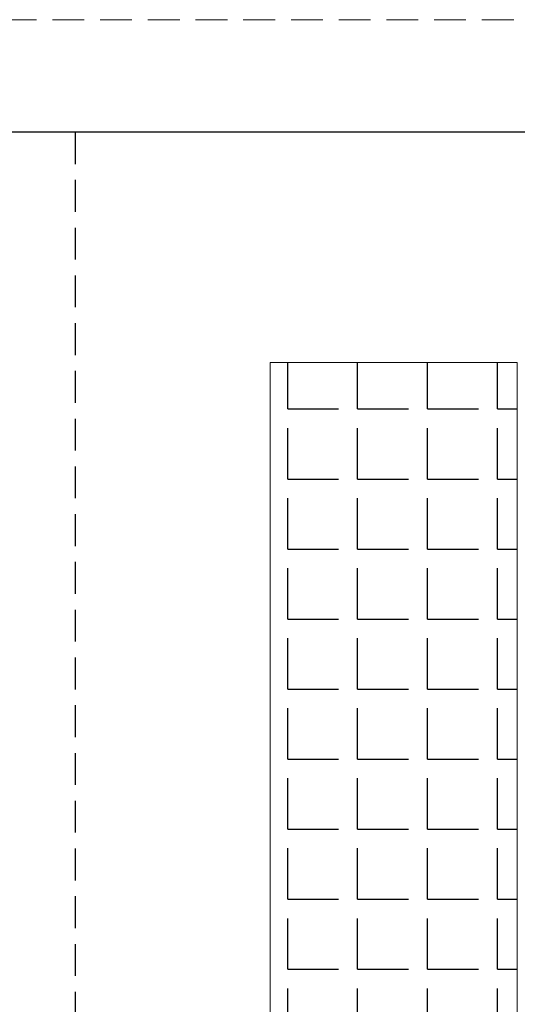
# Model space of a CAD drawing. Header units: millimetres. Extents: x -4223 to -3634, y -1019 to -603.
# Tile 16 of 26: x -3927 to -3877, y -701 to -603. Entities that reach past the tile are written whole.
import ezdxf

# ---------------------------------------------------------------- set-up
doc = ezdxf.new("R2010")
doc.units = ezdxf.units.MM
doc.linetypes.add('HIDDEN2', pattern=[4.7625, 3.175, -1.5875])
doc.layers.add('标注线', color=3, linetype='Continuous', lineweight=13)
doc.layers.add('虚线', color=9, linetype='HIDDEN2', lineweight=13)

msp = doc.modelspace()

# ---------------------------------------------------------------- hatches: boundary and pattern name
h = msp.add_hatch()
h.set_pattern_fill('ANGLE', color=2)
h.set_pattern_definition([(0, (-9795.273, 5630.962), (0, 6.985), [5.08, -1.905]), (90, (-9795.273, 5630.962), (-6.985, 4e-16), [5.08, -1.905])])
h.paths.add_polyline_path([(-3901.689, -636.925), (-3877.005, -636.925), (-3877.005, -842.827), (-3901.689, -842.827)])

# ---------------------------------------------------------------- linework, layer by layer
at = {"color": 2, "linetype": 'HIDDEN2'}
msp.add_line((-3921.15, -613.96), (-3921.15, -1007.96), dxfattribs=at)
at = {"color": 0}
msp.add_lwpolyline([(-3645.699, -1007.96), (-3645.699, -613.96), (-4212.162, -613.96), (-4212.162, -1007.96)], close=True, dxfattribs=at)
at = {"layer": '标注线', "color": 0}
msp.add_lwpolyline([(-3901.689, -636.925), (-3877.005, -636.925), (-3877.005, -842.827), (-3901.689, -842.827)], close=True, dxfattribs=at)
at = {"layer": '虚线', "color": 0}
msp.add_lwpolyline([(-4223.379, -1019.177), (-3634.482, -1019.177), (-3634.482, -602.743), (-4223.379, -602.743)], close=True, dxfattribs=at)

doc.saveas('drawing.dxf')
